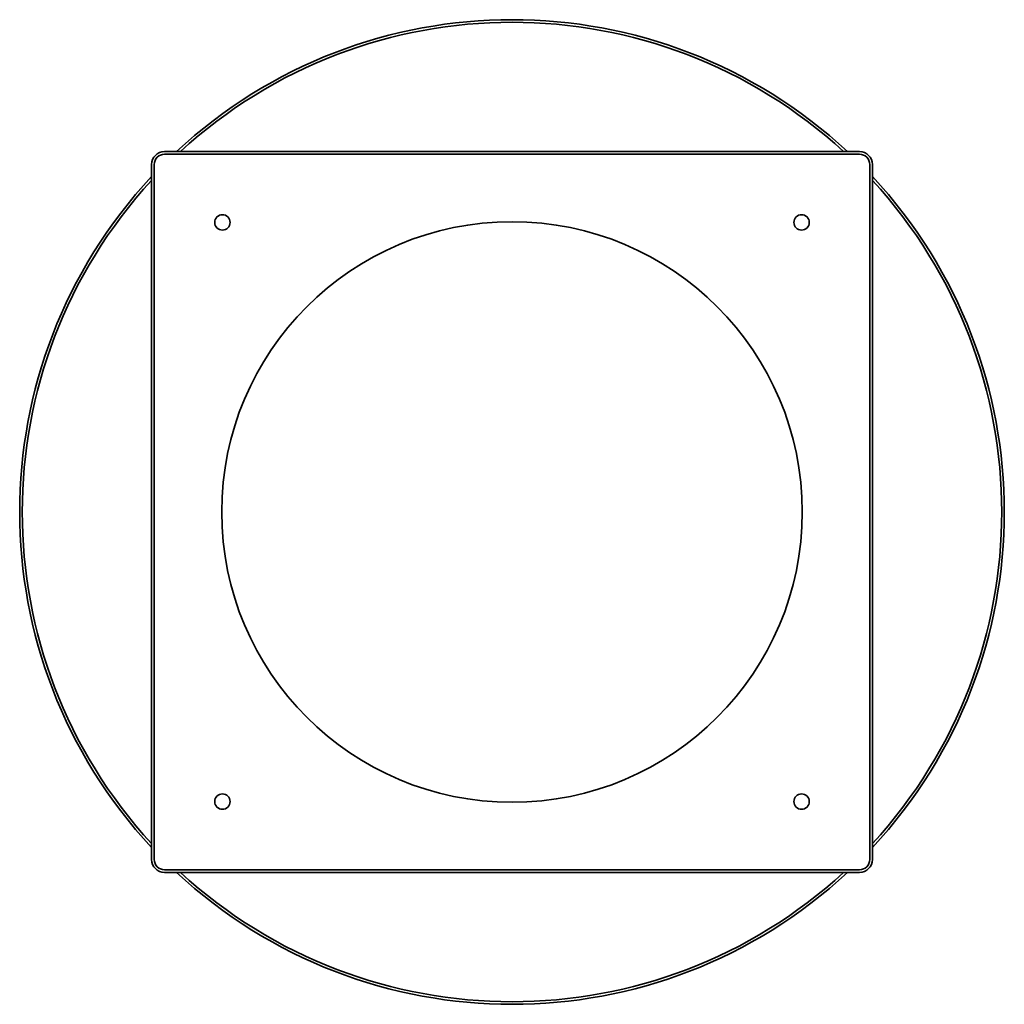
# Model space of a CAD drawing. Header units: millimetres. Extents: x 247 to 1012, y 63 to 828.
import ezdxf

# ---------------------------------------------------------------- set-up
doc = ezdxf.new("R2010")
doc.units = ezdxf.units.MM
doc.header["$LTSCALE"] = 3
doc.layers.add('Krawędzie widoczne(ISO)', color=7, linetype='Continuous', lineweight=35, true_color=0x262659)

msp = doc.modelspace()

# ---------------------------------------------------------------- linework, layer by layer
at = {"layer": 'Krawędzie widoczne(ISO)'}
for p, q in [((900, 725.5), (360, 725.5)), ((360, 723.5), (900, 723.5)), ((350, 715.5), (350, 175.5)), ((352, 175.5), (352, 715.5)), ((908, 715.5), (908, 175.5)), ((910, 175.5), (910, 715.5)), ((900, 167.5), (360, 167.5)), ((360, 165.5), (900, 165.5))]:
    msp.add_line(p, q, dxfattribs=at)
for centre, radius in [((405, 670.5), 6), ((855, 670.5), 6), ((630, 445.5), 225.54), ((405, 220.5), 6), ((855, 220.5), 6)]:
    msp.add_circle(centre, radius, dxfattribs=at)
for centre, radius, start, end in [((630, 445.5), 382.5, 47.05652, 132.94348), ((630, 445.5), 380.5, 47.3809, 132.6191), ((630, 445.5), 380.5, 47.38131, 132.61869), ((360, 715.5), 10, 90, 180), ((360, 715.5), 8, 90, 180), ((900, 715.5), 10, 0, 90), ((900, 715.5), 8, 0, 90), ((630, 445.5), 382.5, 137.05652, 222.94348), ((630, 445.5), 382.5, 317.05652, 42.94348), ((630, 445.5), 380.5, 137.3809, 222.6191), ((630, 445.5), 380.5, 137.38131, 222.61869), ((630, 445.5), 380.5, 317.3809, 42.6191), ((630, 445.5), 380.5, 317.38131, 42.61869), ((360, 175.5), 10, 180, 270), ((360, 175.5), 8, 180, 270), ((900, 175.5), 8, 270, 0), ((900, 175.5), 10, 270, 0), ((630, 445.5), 382.5, 227.05652, 312.94348), ((630, 445.5), 380.5, 227.3809, 312.6191), ((630, 445.5), 380.5, 227.38131, 312.61869)]:
    msp.add_arc(centre, radius, start, end, dxfattribs=at)

doc.saveas('drawing.dxf')
